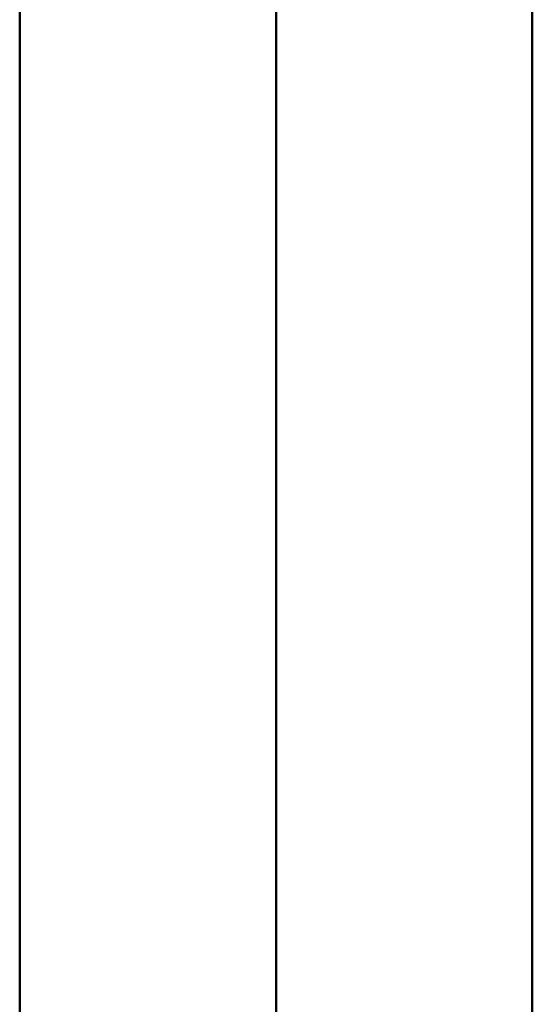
# Model space of a CAD drawing. Header units: millimetres. Extents: x 25703 to 50721, y 2709 to 39176.
# Tile 25 of 50: x 33663 to 34063, y 35633 to 36401. Entities that reach past the tile are written whole.
import ezdxf

# ---------------------------------------------------------------- set-up
doc = ezdxf.new("R2010")
doc.units = ezdxf.units.MM
doc.layers.add('A-WALL-____-MCUT', color=113, linetype='Continuous', lineweight=50)
doc.layers.add('A-WALL-____-OTLN', color=113, linetype='Continuous', lineweight=20)

# ---------------------------------------------------------------- blocks, each defined once
blk = doc.blocks.new('Прямая форма - V line-610729-В_Этаж 02_Вентиляция')
at = {"layer": 'A-WALL-____-MCUT', "color": 9}
for p, q in [((7470, 0), (3930, 0)), ((3930, -200), (7470, -200))]:
    blk.add_line(p, q, dxfattribs=at)
blk = doc.blocks.new('Прямая форма - SW - 012-610730-В_Этаж 02_Вентиляция')
blk.add_blockref('Прямая форма - V line-610729-В_Этаж 02_Вентиляция', (0, 0))
blk = doc.blocks.new('Прямая форма - V line-611828-В_Этаж 02_Вентиляция')
at = {"layer": 'A-WALL-____-MCUT', "color": 9}
for p, q in [((7470, 200), (3930, 200)), ((3930, 0), (7470, 0))]:
    blk.add_line(p, q, dxfattribs=at)
blk = doc.blocks.new('Прямая форма - SW - 012-611829-В_Этаж 02_Вентиляция')
blk.add_blockref('Прямая форма - V line-611828-В_Этаж 02_Вентиляция', (0, 0))
blk = doc.blocks.new('V line_ifc_RVT-1-В_Этаж 02_Вентиляция')
at = {"layer": 'A-WALL-____-OTLN', "color": 253, "lineweight": 20, "rotation": 90}
for name, p in [('Прямая форма - SW - 012-610730-В_Этаж 02_Вентиляция', (33663.24, 30037.63)), ('Прямая форма - SW - 012-611829-В_Этаж 02_Вентиляция', (34063.24, 30037.63))]:
    blk.add_blockref(name, p, dxfattribs=at)

msp = doc.modelspace()

# ---------------------------------------------------------------- block references
at = {"lineweight": 9}
msp.add_blockref('V line_ifc_RVT-1-В_Этаж 02_Вентиляция', (0, 0), dxfattribs=at)

doc.saveas('drawing.dxf')
